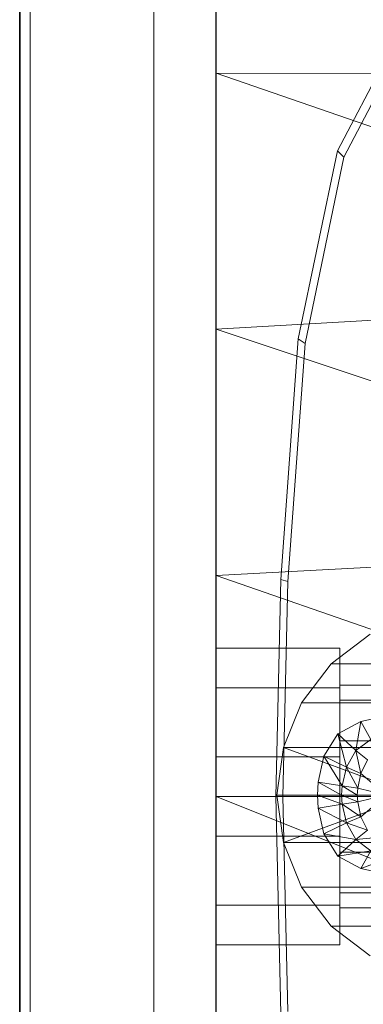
# Model space of a CAD drawing. Header units: metres. Extents: x 391.1 to 427.5, y 12.7 to 28.4.
# Tile 28 of 51: x 404.4366 to 404.4922, y 26.5069 to 26.6661. Entities that reach past the tile are written whole.
import ezdxf

# ---------------------------------------------------------------- set-up
doc = ezdxf.new("R2010")
doc.units = ezdxf.units.M
doc.layers.add('01_SUELOS', color=7, linetype='Continuous', lineweight=25, true_color=0x007f00)
for name, color, linetype, lineweight in [('02_MOBILIARIO', 7, 'Continuous', 18), ('A-DETL-____-MBND', 7, 'Continuous', 18), ('A-GENM-____-OTLN', 7, 'Continuous', 18), ('A-WALL-____-MCUT', 7, 'Continuous', 25), ('A-WALL-____-OTLN', 7, 'Continuous', 25)]:
    doc.layers.add(name, color=color, linetype=linetype, lineweight=lineweight)

# ---------------------------------------------------------------- blocks, each defined once
blk = doc.blocks.new('Family - Rentamans P1-154566-04_CLI_AIRE_P1')
at = {"layer": 'A-DETL-____-MBND', "color": 253, "true_color": 0xaaaaaa}
for p, q in [((0, 0.36146), (0, 0.00406)), ((0, 0.32734), (0, 0.29972)), ((0.01958, 0.28716), (0.03136, 0.30959)), ((0.02062, 0.28613), (0.03228, 0.30834)), ((0, 0.29972), (0, 0.2583)), ((0.10273, 0.29924), (0, 0.29972)), ((0, 0.29972), (0.10273, 0.26415)), ((0.01327, 0.25673), (0.01958, 0.28716)), ((0.02062, 0.28613), (0.01958, 0.28716)), ((0.01437, 0.25599), (0.02062, 0.28613)), ((0.10273, 0.26415), (0, 0.2583)), ((0, 0.2583), (0, 0.2185)), ((0, 0.2583), (0.10273, 0.22395)), ((0.01046, 0.21786), (0.01327, 0.25673)), ((0.01437, 0.25599), (0.01327, 0.25673)), ((0.01159, 0.21751), (0.01437, 0.25599)), ((0.10273, 0.22395), (0, 0.2185)), ((0, 0.2185), (0, 0.18276)), ((0, 0.2185), (0.10273, 0.18276)), ((0.00965, 0.18276), (0.01046, 0.21786)), ((0.01159, 0.21751), (0.01046, 0.21786)), ((0.01079, 0.18276), (0.01159, 0.21751)), ((0.02487, 0.20899), (0.01857, 0.20419)), ((0, 0.20033), (0, 0.20676)), ((0, 0.20676), (0.02, 0.20676)), ((0, 0.20676), (0.02, 0.20676)), ((0, 0.20676), (0, 0.20033)), ((0.02, 0.20033), (0.02, 0.20676)), ((0.02, 0.20676), (0.02, 0.20033)), ((0.01857, 0.20419), (0.01377, 0.19789)), ((0.01857, 0.20419), (0.04047, 0.20419)), ((0.02, 0.19835), (0.02, 0.20076)), ((0.02, 0.20076), (0.02, 0.19835)), ((0.1147, 0.20076), (0.02, 0.20076)), ((0, 0.20033), (0, 0.18919)), ((0.02, 0.20033), (0, 0.20033)), ((0, 0.18919), (0, 0.20033)), ((0, 0.20033), (0.02, 0.20033)), ((0.02, 0.20033), (0.02, 0.18919)), ((0.02, 0.18919), (0.02, 0.20033)), ((0.01377, 0.19789), (0.01087, 0.19069)), ((0.01377, 0.19789), (0.03567, 0.19789)), ((0.02, 0.19176), (0.02, 0.19835)), ((0.02, 0.19835), (0.02, 0.19176)), ((0.02, 0.19835), (0.1057, 0.19835)), ((0.1057, 0.19835), (0.02, 0.19835)), ((0.01967, 0.19289), (0.02337, 0.19489)), ((0.01967, 0.19289), (0.02337, 0.19489)), ((0.02337, 0.19489), (0.02257, 0.19019)), ((0.02337, 0.19489), (0.02747, 0.19579)), ((0.02337, 0.19489), (0.02747, 0.19579)), ((0.02337, 0.19489), (0.02497, 0.19199)), ((0.01737, 0.18929), (0.01967, 0.19289)), ((0.01737, 0.18929), (0.01967, 0.19289)), ((0.01967, 0.19289), (0.02107, 0.18749)), ((0.01967, 0.19289), (0.02257, 0.19019)), ((0.02, 0.19176), (0.02, 0.18276)), ((0.02, 0.18276), (0.02, 0.19176)), ((0.09911, 0.19176), (0.02, 0.19176)), ((0.09911, 0.19176), (0.02, 0.19176)), ((0.02257, 0.19019), (0.02497, 0.19199)), ((0.01087, 0.19069), (0.00977, 0.18299)), ((0.01087, 0.19069), (0.03277, 0.19069)), ((0.01087, 0.19069), (0.03177, 0.18299)), ((0.02107, 0.18749), (0.02257, 0.19019)), ((0.02257, 0.19019), (0.02337, 0.18649)), ((0.02257, 0.19019), (0.02447, 0.18869)), ((0, 0.18919), (0.02, 0.18919)), ((0, 0.18919), (0, 0.17633)), ((0, 0.17633), (0, 0.18919)), ((0, 0.18919), (0.02, 0.18919)), ((0.01647, 0.18509), (0.01737, 0.18929)), ((0.01647, 0.18509), (0.01737, 0.18929)), ((0.02037, 0.18449), (0.01737, 0.18929)), ((0.01737, 0.18929), (0.02107, 0.18749)), ((0.02, 0.18919), (0.02, 0.17633)), ((0.02, 0.17633), (0.02, 0.18919)), ((0.02337, 0.18649), (0.02447, 0.18869)), ((0.02037, 0.18449), (0.02107, 0.18749)), ((0.02107, 0.18749), (0.02287, 0.18409)), ((0.02107, 0.18749), (0.02337, 0.18649)), ((0.02287, 0.18409), (0.02337, 0.18649)), ((0.02337, 0.18649), (0.02747, 0.18299)), ((0.01637, 0.18299), (0.01647, 0.18509)), ((0.01637, 0.18299), (0.01647, 0.18509)), ((0.02027, 0.18299), (0.01647, 0.18509)), ((0.01647, 0.18509), (0.02037, 0.18449)), ((0.02027, 0.18299), (0.02037, 0.18449)), ((0.02277, 0.18299), (0.02037, 0.18449)), ((0.02037, 0.18449), (0.02287, 0.18409)), ((0.02277, 0.18299), (0.02287, 0.18409)), ((0.02287, 0.18409), (0.02747, 0.18299)), ((0, 0.18276), (0, 0.14702)), ((0, 0.18276), (0.10273, 0.14157)), ((0.10273, 0.18276), (0, 0.18276)), ((0.01046, 0.14766), (0.00965, 0.18276)), ((0.01079, 0.18276), (0.00965, 0.18276)), ((0.00977, 0.18299), (0.03177, 0.18299)), ((0.00977, 0.18299), (0.01087, 0.17529)), ((0.01159, 0.14801), (0.01079, 0.18276)), ((0.01087, 0.17529), (0.03177, 0.18299)), ((0.02027, 0.18299), (0.01637, 0.18299)), ((0.02037, 0.18149), (0.01637, 0.18299)), ((0.01647, 0.18089), (0.01637, 0.18299)), ((0.01647, 0.18089), (0.01637, 0.18299)), ((0.02037, 0.18149), (0.01647, 0.18089)), ((0.02, 0.18276), (0.02, 0.17376)), ((0.02, 0.17376), (0.02, 0.18276)), ((0.0967, 0.18276), (0.02, 0.18276)), ((0.0967, 0.18276), (0.02, 0.18276)), ((0.02277, 0.18299), (0.02027, 0.18299)), ((0.02287, 0.18189), (0.02027, 0.18299)), ((0.02037, 0.18149), (0.02027, 0.18299)), ((0.02287, 0.18189), (0.02037, 0.18149)), ((0.02337, 0.17949), (0.02037, 0.18149)), ((0.02107, 0.17849), (0.02037, 0.18149)), ((0.02747, 0.18299), (0.02277, 0.18299)), ((0.02287, 0.18189), (0.02277, 0.18299)), ((0.02747, 0.18299), (0.02287, 0.18189)), ((0.02337, 0.17949), (0.02287, 0.18189)), ((0.02747, 0.18299), (0.02337, 0.17949)), ((0.02107, 0.17849), (0.01647, 0.18089)), ((0.01737, 0.17669), (0.01647, 0.18089)), ((0.01737, 0.17669), (0.01647, 0.18089)), ((0.02107, 0.17849), (0.01737, 0.17669)), ((0.02337, 0.17949), (0.02107, 0.17849)), ((0.02447, 0.17729), (0.02107, 0.17849)), ((0.02257, 0.17579), (0.02107, 0.17849)), ((0.02447, 0.17729), (0.02337, 0.17949)), ((0.02447, 0.17729), (0.02257, 0.17579)), ((0, 0.17633), (0.02, 0.17633)), ((0, 0.17633), (0, 0.16519)), ((0, 0.16519), (0, 0.17633)), ((0, 0.17633), (0.02, 0.17633)), ((0.01087, 0.17529), (0.03277, 0.17529)), ((0.01087, 0.17529), (0.01377, 0.16809)), ((0.02257, 0.17579), (0.01737, 0.17669)), ((0.01967, 0.17309), (0.01737, 0.17669)), ((0.01967, 0.17309), (0.01737, 0.17669)), ((0.02257, 0.17579), (0.01967, 0.17309)), ((0.02, 0.17633), (0.02, 0.16519)), ((0.02, 0.16519), (0.02, 0.17633)), ((0.02657, 0.17619), (0.02257, 0.17579)), ((0.02497, 0.17399), (0.02257, 0.17579)), ((0.02497, 0.17399), (0.01967, 0.17309)), ((0.02, 0.17376), (0.02, 0.16717)), ((0.02, 0.16717), (0.02, 0.17376)), ((0.09911, 0.17376), (0.02, 0.17376)), ((0.09911, 0.17376), (0.02, 0.17376)), ((0.02497, 0.17399), (0.02337, 0.17109)), ((0.02337, 0.17109), (0.01967, 0.17309)), ((0.02337, 0.17109), (0.01967, 0.17309)), ((0.02837, 0.17299), (0.02337, 0.17109)), ((0.02747, 0.17019), (0.02337, 0.17109)), ((0.02747, 0.17019), (0.02337, 0.17109)), ((0.01377, 0.16809), (0.03567, 0.16809)), ((0.01377, 0.16809), (0.01857, 0.16179)), ((0.02, 0.16717), (0.02, 0.16476)), ((0.02, 0.16476), (0.02, 0.16717)), ((0.1057, 0.16717), (0.02, 0.16717)), ((0.1057, 0.16717), (0.02, 0.16717)), ((0, 0.16519), (0.02, 0.16519)), ((0, 0.16519), (0, 0.15876)), ((0, 0.15876), (0, 0.16519)), ((0, 0.16519), (0.02, 0.16519)), ((0.02, 0.16519), (0.02, 0.15876)), ((0.02, 0.15876), (0.02, 0.16519)), ((0.1147, 0.16476), (0.02, 0.16476)), ((0.01857, 0.16179), (0.04047, 0.16179)), ((0.01857, 0.16179), (0.02487, 0.15699)), ((0, 0.15876), (0.02, 0.15876)), ((0, 0.15876), (0.02, 0.15876))]:
    blk.add_line(p, q, dxfattribs=at)
blk = doc.blocks.new('Family - LONDR55-XX_ZZ-ARQ-CAA-M3D-Londres55-154669-04_CLI_AIRE_P1')
at = {"layer": 'A-GENM-____-OTLN', "color": 253, "true_color": 0xaaaaaa}
for p, q in [((0.6, 0.03), (0, 0.03)), ((0.6, 0.03), (0, 0.03)), ((0, 0.01), (0.6, 0.01)), ((0, 0.01), (0.6, 0.01)), ((0.6, 0.01), (0, 0.01)), ((0, 0.01), (0.6, 0.01)), ((0, 0), (0.6, 0)), ((0.6, 0), (0, 0))]:
    blk.add_line(p, q, dxfattribs=at)
blk = doc.blocks.new('Family - Mirall P1-154670-04_CLI_AIRE_P1')
blk.add_blockref('Family - LONDR55-XX_ZZ-ARQ-CAA-M3D-Londres55-154669-04_CLI_AIRE_P1', (0, 0))
blk = doc.blocks.new('Family - Envans P1-154705-04_CLI_AIRE_P1')
at = {"layer": 'A-WALL-____-MCUT', "color": 253, "true_color": 0xaaaaaa}
blk.add_line((0, 0), (4.55879, 0), dxfattribs=at)
at = {"layer": 'A-WALL-____-OTLN', "color": 253, "true_color": 0xaaaaaa}
blk.add_line((0, 0), (4.55879, 0), dxfattribs=at)
at = {"layer": 'A-WALL-____-OTLN', "color": 253, "lineweight": 18, "true_color": 0xaaaaaa}
blk.add_line((0, 0), (4.55879, 0), dxfattribs=at)
blk = doc.blocks.new('Family - LONDR55-XX_ZZ-ARQ-CAA-M3D-Londres55-154745-04_CLI_AIRE_P1')
at = {"layer": '01_SUELOS', "color": 9, "true_color": 0xaad4aa}
for p, q in [((0, 2.1), (0, 0)), ((0, 0), (0, 2.1))]:
    blk.add_line(p, q, dxfattribs=at)
blk = doc.blocks.new('LONDR55-XX_ZZ-ARQ-CAA-M3D-Londres55_ifc-1-04_CLI_AIRE_P1')
at = {"layer": '01_SUELOS', "color": 253, "lineweight": 18, "true_color": 0xaaaaaa}
blk.add_blockref('Family - LONDR55-XX_ZZ-ARQ-CAA-M3D-Londres55-154745-04_CLI_AIRE_P1', (404.43662, 25.92946), dxfattribs=at)
at = {"layer": '02_MOBILIARIO', "color": 253, "lineweight": 18, "true_color": 0xaaaaaa}
blk.add_blockref('Family - Rentamans P1-154566-04_CLI_AIRE_P1', (404.46838, 26.35771), dxfattribs=at)
at = {"layer": 'A-GENM-____-OTLN', "color": 253, "lineweight": 18, "true_color": 0xaaaaaa, "rotation": 90}
blk.add_blockref('Family - Mirall P1-154670-04_CLI_AIRE_P1', (404.46831, 26.22386), dxfattribs=at)
at = {"layer": 'A-WALL-____-OTLN', "color": 253, "lineweight": 18, "true_color": 0xaaaaaa, "rotation": 90}
blk.add_blockref('Family - Envans P1-154705-04_CLI_AIRE_P1', (404.43662, 23.51946), dxfattribs=at)

msp = doc.modelspace()

# ---------------------------------------------------------------- block references
at = {"lineweight": 5}
msp.add_blockref('LONDR55-XX_ZZ-ARQ-CAA-M3D-Londres55_ifc-1-04_CLI_AIRE_P1', (0, 0), dxfattribs=at)

doc.saveas('drawing.dxf')
